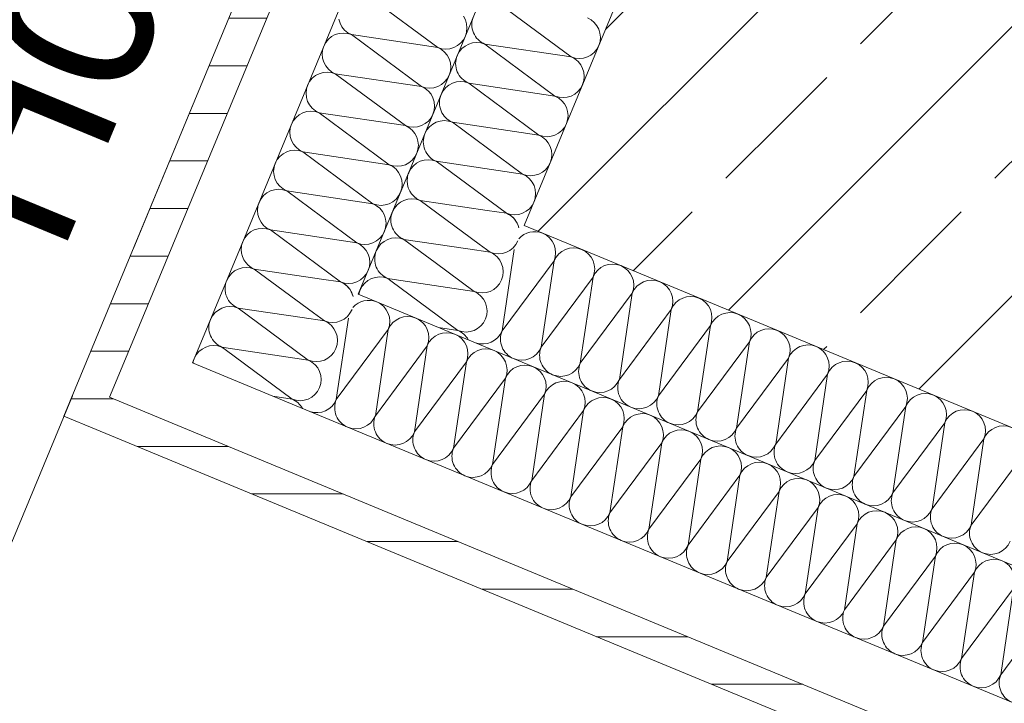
# Model space of a CAD drawing. Header units: metres. Extents: x -80 to 1923, y -189 to 69.
# Tile 72 of 149: x 926.482 to 927.103, y 4.548 to 4.979. Entities that reach past the tile are written whole.
import ezdxf

# ---------------------------------------------------------------- set-up
doc = ezdxf.new("R2010")
doc.units = ezdxf.units.M
doc.header["$MEASUREMENT"] = 0
doc.linetypes.add('Strichlinie_ eng', pattern=[0.115, 0.075, -0.04])
for name, color, linetype in [('10 Fassade', 7, 'Continuous'), ('30 Dach', 7, 'Continuous'), ('Neubau_10 Wand außen', 7, 'Continuous')]:
    doc.layers.add(name, color=color, linetype=linetype)
doc.styles.add('ERSTELLTER_STIL_2', font='ARIALN.TTF')
pattern_1 = [(0, (929.770002, 0), (0, 0.03), [])]
pattern_2 = [(45, (929.77, 0), (-0.0848528, 0.0848528), []), (45, (929.72758, 0.04243), (-0.0848528, 0.0848528), [0.09, -0.03])]

# ---------------------------------------------------------------- blocks, each defined once
blk = doc.blocks.new('*X155', base_point=(929.77, 0))
at = {"layer": 'Neubau_10 Wand außen', "color": 8, "linetype": 'Continuous', "lineweight": 9}
for p, q in [((926.66765, 4.79423), (926.67452, 4.78914)), ((926.66043, 4.79124), (926.67452, 4.78914)), ((926.63978, 4.78268), (926.66432, 4.7645)), ((926.61191, 4.77114), (926.65411, 4.73987)), ((926.61397, 4.77199), (926.66432, 4.7645)), ((926.64203, 4.74166), (926.65411, 4.73987))]:
    blk.add_line(p, q, dxfattribs=at)
for centre, start, end in [((926.67963, 4.80146), 13.45814, 67.5), ((926.67963, 4.80146), 247.5, 337.5), ((926.66942, 4.77682), 337.5, 67.5), ((926.66942, 4.77682), 247.5, 337.5), ((926.60484, 4.76028), 169.13637, 170.34135), ((926.65922, 4.75218), 337.5, 67.5), ((926.65922, 4.75218), 247.5, 337.5), ((926.64901, 4.72755), 28.55483, 67.5)]:
    blk.add_arc(centre, 0.01333, start, end, dxfattribs=at)
blk = doc.blocks.new('*X156', base_point=(929.77, 0))
at = {"layer": 'Neubau_10 Wand außen', "color": 8, "linetype": 'Continuous', "lineweight": 9}
for p, q in [((926.77218, 4.83753), (926.77905, 4.83244)), ((926.76495, 4.83453), (926.77905, 4.83244)), ((926.74431, 4.82598), (926.76884, 4.8078)), ((926.71643, 4.81444), (926.75864, 4.78316)), ((926.7185, 4.81529), (926.76884, 4.8078)), ((926.74655, 4.78496), (926.75864, 4.78316))]:
    blk.add_line(p, q, dxfattribs=at)
for centre, start, end in [((926.78415, 4.84475), 13.45814, 67.5), ((926.78415, 4.84475), 247.5, 337.5), ((926.77395, 4.82012), 337.5, 67.5), ((926.77395, 4.82012), 247.5, 337.5), ((926.70937, 4.80357), 169.13637, 170.34135), ((926.76374, 4.79548), 337.5, 67.5), ((926.76374, 4.79548), 247.5, 337.5), ((926.75354, 4.77084), 28.55483, 67.5)]:
    blk.add_arc(centre, 0.01333, start, end, dxfattribs=at)
blk = doc.blocks.new('*X158', base_point=(929.77, 0))
at = {"layer": 'Neubau_10 Wand außen', "color": 8, "linetype": 'Continuous', "lineweight": 9}
for p, q in [((926.70179, 4.99433), (926.74596, 4.9616)), ((926.68361, 4.97941), (926.68437, 4.9769)), ((926.76338, 4.97902), (926.76215, 4.98132)), ((926.76414, 4.97652), (926.76338, 4.97902)), ((926.68437, 4.9769), (926.6856, 4.9746)), ((926.6856, 4.9746), (926.68726, 4.97258)), ((926.68726, 4.97258), (926.68928, 4.97092)), ((926.76439, 4.97392), (926.76414, 4.97652)), ((926.76414, 4.97131), (926.76439, 4.97392)), ((926.67705, 4.9668), (926.67539, 4.96478)), ((926.67907, 4.96846), (926.67705, 4.9668)), ((926.68138, 4.96969), (926.67907, 4.96846)), ((926.68388, 4.97045), (926.68138, 4.96969)), ((926.68648, 4.9707), (926.68388, 4.97045)), ((926.68908, 4.97045), (926.68648, 4.9707)), ((926.69158, 4.96969), (926.68908, 4.97045)), ((926.68928, 4.97092), (926.69158, 4.96969)), ((926.69158, 4.96969), (926.74596, 4.9616)), ((926.69158, 4.96969), (926.73575, 4.93696)), ((926.76049, 4.96449), (926.76215, 4.96651)), ((926.76215, 4.96651), (926.76338, 4.96881)), ((926.76338, 4.96881), (926.76414, 4.97131)), ((926.6734, 4.95997), (926.67315, 4.95737)), ((926.67416, 4.96247), (926.6734, 4.95997)), ((926.67539, 4.96478), (926.67416, 4.96247)), ((926.74596, 4.9616), (926.74846, 4.96084)), ((926.74826, 4.96037), (926.74596, 4.9616)), ((926.75028, 4.95871), (926.74826, 4.96037)), ((926.74846, 4.96084), (926.75106, 4.96058)), ((926.75106, 4.96058), (926.75366, 4.96084)), ((926.75366, 4.96084), (926.75616, 4.9616)), ((926.75616, 4.9616), (926.75847, 4.96283)), ((926.75847, 4.96283), (926.76049, 4.96449)), ((926.67315, 4.95737), (926.6734, 4.95477)), ((926.6734, 4.95477), (926.67416, 4.95227)), ((926.75194, 4.95669), (926.75028, 4.95871)), ((926.75317, 4.95438), (926.75194, 4.95669)), ((926.75393, 4.95188), (926.75317, 4.95438)), ((926.67416, 4.95227), (926.67539, 4.94996)), ((926.67539, 4.94996), (926.67705, 4.94794)), ((926.67705, 4.94794), (926.67907, 4.94628)), ((926.75317, 4.94418), (926.75393, 4.94668)), ((926.75419, 4.94928), (926.75393, 4.95188)), ((926.75393, 4.94668), (926.75419, 4.94928)), ((926.66685, 4.94216), (926.66519, 4.94014)), ((926.66887, 4.94382), (926.66685, 4.94216)), ((926.67117, 4.94505), (926.66887, 4.94382)), ((926.67367, 4.94581), (926.67117, 4.94505)), ((926.67628, 4.94607), (926.67367, 4.94581)), ((926.67888, 4.94581), (926.67628, 4.94607)), ((926.68138, 4.94505), (926.67888, 4.94581)), ((926.67907, 4.94628), (926.68138, 4.94505)), ((926.68138, 4.94505), (926.73575, 4.93696)), ((926.68138, 4.94505), (926.72555, 4.91232)), ((926.75028, 4.93985), (926.75194, 4.94187)), ((926.75194, 4.94187), (926.75317, 4.94418)), ((926.6632, 4.93533), (926.66294, 4.93273)), ((926.66396, 4.93784), (926.6632, 4.93533)), ((926.66519, 4.94014), (926.66396, 4.93784)), ((926.73575, 4.93696), (926.73825, 4.9362)), ((926.73806, 4.93573), (926.73575, 4.93696)), ((926.74008, 4.93407), (926.73806, 4.93573)), ((926.73825, 4.9362), (926.74086, 4.93595)), ((926.74086, 4.93595), (926.74346, 4.9362)), ((926.74346, 4.9362), (926.74596, 4.93696)), ((926.74596, 4.93696), (926.74826, 4.93819)), ((926.74826, 4.93819), (926.75028, 4.93985)), ((926.66294, 4.93273), (926.6632, 4.93013)), ((926.6632, 4.93013), (926.66396, 4.92763)), ((926.74174, 4.93205), (926.74008, 4.93407)), ((926.74297, 4.92974), (926.74174, 4.93205)), ((926.74373, 4.92724), (926.74297, 4.92974)), ((926.66396, 4.92763), (926.66519, 4.92533)), ((926.66519, 4.92533), (926.66685, 4.92331)), ((926.66685, 4.92331), (926.66887, 4.92165)), ((926.74297, 4.91954), (926.74373, 4.92204)), ((926.74398, 4.92464), (926.74373, 4.92724)), ((926.74373, 4.92204), (926.74398, 4.92464)), ((926.65664, 4.91752), (926.65498, 4.9155)), ((926.65866, 4.91918), (926.65664, 4.91752)), ((926.66097, 4.92041), (926.65866, 4.91918)), ((926.66347, 4.92117), (926.66097, 4.92041)), ((926.66607, 4.92143), (926.66347, 4.92117)), ((926.66867, 4.92117), (926.66607, 4.92143)), ((926.67117, 4.92041), (926.66867, 4.92117)), ((926.66887, 4.92165), (926.67117, 4.92041)), ((926.67117, 4.92041), (926.71534, 4.88769)), ((926.67117, 4.92041), (926.72555, 4.91232)), ((926.74008, 4.91521), (926.74174, 4.91723)), ((926.74174, 4.91723), (926.74297, 4.91954)), ((926.65299, 4.9107), (926.65274, 4.9081)), ((926.65375, 4.9132), (926.65299, 4.9107)), ((926.65498, 4.9155), (926.65375, 4.9132)), ((926.72555, 4.91232), (926.72805, 4.91156)), ((926.72785, 4.91109), (926.72555, 4.91232)), ((926.72987, 4.90943), (926.72785, 4.91109)), ((926.72805, 4.91156), (926.73065, 4.91131)), ((926.73153, 4.90741), (926.72987, 4.90943)), ((926.73065, 4.91131), (926.73325, 4.91156)), ((926.73325, 4.91156), (926.73575, 4.91232)), ((926.73575, 4.91232), (926.73806, 4.91356)), ((926.73806, 4.91356), (926.74008, 4.91521)), ((926.65274, 4.9081), (926.65299, 4.9055)), ((926.65299, 4.9055), (926.65375, 4.90299)), ((926.73276, 4.90511), (926.73153, 4.90741)), ((926.73352, 4.90261), (926.73276, 4.90511)), ((926.65375, 4.90299), (926.65498, 4.90069)), ((926.65498, 4.90069), (926.65664, 4.89867)), ((926.65664, 4.89867), (926.65866, 4.89701)), ((926.65866, 4.89701), (926.66097, 4.89578)), ((926.73276, 4.8949), (926.73352, 4.8974)), ((926.73378, 4.90001), (926.73352, 4.90261)), ((926.73352, 4.8974), (926.73378, 4.90001)), ((926.64478, 4.89087), (926.64355, 4.88856)), ((926.64644, 4.89289), (926.64478, 4.89087)), ((926.64846, 4.89455), (926.64644, 4.89289)), ((926.65076, 4.89578), (926.64846, 4.89455)), ((926.65326, 4.89654), (926.65076, 4.89578)), ((926.65587, 4.89679), (926.65326, 4.89654)), ((926.65847, 4.89654), (926.65587, 4.89679)), ((926.66097, 4.89578), (926.65847, 4.89654)), ((926.66097, 4.89578), (926.71534, 4.88769)), ((926.66097, 4.89578), (926.70514, 4.86305)), ((926.72987, 4.89058), (926.73153, 4.8926)), ((926.73153, 4.8926), (926.73276, 4.8949)), ((926.64279, 4.88606), (926.64253, 4.88346)), ((926.64355, 4.88856), (926.64279, 4.88606)), ((926.71534, 4.88769), (926.71785, 4.88693)), ((926.71765, 4.88645), (926.71534, 4.88769)), ((926.71967, 4.8848), (926.71765, 4.88645)), ((926.71785, 4.88693), (926.72045, 4.88667)), ((926.72133, 4.88278), (926.71967, 4.8848)), ((926.72045, 4.88667), (926.72305, 4.88693)), ((926.72305, 4.88693), (926.72555, 4.88769)), ((926.72555, 4.88769), (926.72785, 4.88892)), ((926.72785, 4.88892), (926.72987, 4.89058)), ((926.64253, 4.88346), (926.64279, 4.88086)), ((926.64279, 4.88086), (926.64355, 4.87836)), ((926.64355, 4.87836), (926.64478, 4.87605)), ((926.72256, 4.88047), (926.72133, 4.88278)), ((926.72332, 4.87797), (926.72256, 4.88047)), ((926.64566, 4.87216), (926.64306, 4.8719)), ((926.64478, 4.87605), (926.64644, 4.87403)), ((926.64826, 4.8719), (926.64566, 4.87216)), ((926.64644, 4.87403), (926.64846, 4.87237)), ((926.64846, 4.87237), (926.65076, 4.87114)), ((926.72256, 4.87027), (926.72332, 4.87277)), ((926.72357, 4.87537), (926.72332, 4.87797)), ((926.72332, 4.87277), (926.72357, 4.87537)), ((926.63457, 4.86623), (926.63334, 4.86393)), ((926.63623, 4.86825), (926.63457, 4.86623)), ((926.63825, 4.86991), (926.63623, 4.86825)), ((926.64056, 4.87114), (926.63825, 4.86991)), ((926.64306, 4.8719), (926.64056, 4.87114)), ((926.65076, 4.87114), (926.64826, 4.8719)), ((926.65076, 4.87114), (926.70514, 4.86305)), ((926.65076, 4.87114), (926.69493, 4.83841)), ((926.71765, 4.86428), (926.71967, 4.86594)), ((926.71967, 4.86594), (926.72133, 4.86796)), ((926.72133, 4.86796), (926.72256, 4.87027)), ((926.63258, 4.86142), (926.63233, 4.85882)), ((926.63334, 4.86393), (926.63258, 4.86142)), ((926.70514, 4.86305), (926.70764, 4.86229)), ((926.70744, 4.86182), (926.70514, 4.86305)), ((926.70946, 4.86016), (926.70744, 4.86182)), ((926.70764, 4.86229), (926.71024, 4.86204)), ((926.71112, 4.85814), (926.70946, 4.86016)), ((926.71024, 4.86204), (926.71284, 4.86229)), ((926.71284, 4.86229), (926.71534, 4.86305)), ((926.71534, 4.86305), (926.71765, 4.86428)), ((926.63233, 4.85882), (926.63258, 4.85622)), ((926.63258, 4.85622), (926.63334, 4.85372)), ((926.63334, 4.85372), (926.63457, 4.85142)), ((926.71235, 4.85583), (926.71112, 4.85814)), ((926.71311, 4.85333), (926.71235, 4.85583)), ((926.63546, 4.84752), (926.63285, 4.84726)), ((926.63457, 4.85142), (926.63623, 4.84939)), ((926.63806, 4.84726), (926.63546, 4.84752)), ((926.63623, 4.84939), (926.63825, 4.84774)), ((926.63825, 4.84774), (926.64056, 4.8465)), ((926.71235, 4.84563), (926.71311, 4.84813)), ((926.71337, 4.85073), (926.71311, 4.85333)), ((926.71311, 4.84813), (926.71337, 4.85073)), ((926.62437, 4.84159), (926.62314, 4.83929)), ((926.62603, 4.84361), (926.62437, 4.84159)), ((926.62805, 4.84527), (926.62603, 4.84361)), ((926.63035, 4.8465), (926.62805, 4.84527)), ((926.63285, 4.84726), (926.63035, 4.8465)), ((926.64056, 4.8465), (926.63806, 4.84726)), ((926.64056, 4.8465), (926.68473, 4.81378)), ((926.64056, 4.8465), (926.69493, 4.83841)), ((926.70744, 4.83965), (926.70946, 4.8413)), ((926.70946, 4.8413), (926.71112, 4.84332)), ((926.71112, 4.84332), (926.71235, 4.84563)), ((926.62238, 4.83679), (926.62234, 4.83641)), ((926.62314, 4.83929), (926.62238, 4.83679)), ((926.69493, 4.83841), (926.69744, 4.83765)), ((926.69724, 4.83718), (926.69493, 4.83841)), ((926.69926, 4.83552), (926.69724, 4.83718)), ((926.69744, 4.83765), (926.70004, 4.8374)), ((926.70092, 4.8335), (926.69926, 4.83552)), ((926.70004, 4.8374), (926.70264, 4.83765)), ((926.70264, 4.83765), (926.70514, 4.83841)), ((926.70514, 4.83841), (926.70744, 4.83965)), ((926.70215, 4.8312), (926.70092, 4.8335)), ((926.70291, 4.8287), (926.70215, 4.8312)), ((926.70215, 4.82099), (926.70291, 4.82349)), ((926.70317, 4.82609), (926.70291, 4.8287)), ((926.70291, 4.82349), (926.70317, 4.82609)), ((926.69724, 4.81501), (926.69926, 4.81667)), ((926.69926, 4.81667), (926.70092, 4.81869)), ((926.70092, 4.81869), (926.70215, 4.82099)), ((926.67264, 4.81557), (926.68473, 4.81378)), ((926.68473, 4.81378), (926.68723, 4.81302)), ((926.68703, 4.81254), (926.68473, 4.81378)), ((926.68905, 4.81089), (926.68703, 4.81254)), ((926.68723, 4.81302), (926.68983, 4.81276)), ((926.69071, 4.80887), (926.68905, 4.81089)), ((926.68983, 4.81276), (926.69243, 4.81302)), ((926.69243, 4.81302), (926.69493, 4.81378)), ((926.69493, 4.81378), (926.69724, 4.81501)), ((926.69125, 4.80787), (926.69071, 4.80887))]:
    blk.add_line(p, q, dxfattribs=at)
blk = doc.blocks.new('*X161', base_point=(929.77, 0))
at = {"layer": 'Neubau_10 Wand außen', "color": 8, "linetype": 'Continuous', "lineweight": 9}
for p, q in [((926.63035, 4.82187), (926.67264, 4.81557)), ((926.63035, 4.82187), (926.66765, 4.79423)), ((926.62015, 4.79723), (926.66043, 4.79124)), ((926.62015, 4.79723), (926.63978, 4.78268)), ((926.60994, 4.77259), (926.61191, 4.77114)), ((926.60994, 4.77259), (926.61397, 4.77199))]:
    blk.add_line(p, q, dxfattribs=at)
for centre, start, end in [((926.63546, 4.83419), 170.34134, 247.5), ((926.62525, 4.80955), 67.5, 157.5), ((926.62525, 4.80955), 157.5, 247.5), ((926.67963, 4.80146), 13.45814, 28.55483), ((926.61505, 4.78491), 67.5, 157.5), ((926.61505, 4.78491), 157.5, 247.5), ((926.60484, 4.76028), 67.5, 157.5), ((926.60484, 4.76028), 157.5, 169.13636)]:
    blk.add_arc(centre, 0.01333, start, end, dxfattribs=at)
blk = doc.blocks.new('*X163', base_point=(929.77, 0))
at = {"layer": 'Neubau_10 Wand außen', "color": 8, "linetype": 'Continuous', "lineweight": 9}
for p, q in [((926.7859, 4.98835), (926.83007, 4.95562)), ((926.7757, 4.96371), (926.81987, 4.93098)), ((926.7757, 4.96371), (926.83007, 4.95562)), ((926.76549, 4.93907), (926.81987, 4.93098)), ((926.76549, 4.93907), (926.80966, 4.90635)), ((926.75529, 4.91444), (926.80966, 4.90635)), ((926.75529, 4.91444), (926.79946, 4.88171)), ((926.74508, 4.8898), (926.78925, 4.85707)), ((926.74508, 4.8898), (926.79946, 4.88171)), ((926.77717, 4.85887), (926.78925, 4.85707))]:
    blk.add_line(p, q, dxfattribs=at)
for centre, start, end in [((926.7808, 4.97603), 157.5, 247.5), ((926.83518, 4.96794), 337.5, 67.5), ((926.7706, 4.95139), 67.5, 157.5), ((926.83518, 4.96794), 247.5, 337.5), ((926.7706, 4.95139), 157.5, 247.5), ((926.82497, 4.9433), 337.5, 67.5), ((926.76039, 4.92676), 67.5, 157.5), ((926.82497, 4.9433), 247.5, 337.5), ((926.76039, 4.92676), 157.5, 247.5), ((926.81477, 4.91866), 337.5, 67.5), ((926.75019, 4.90212), 67.5, 157.5), ((926.81477, 4.91866), 247.5, 337.5), ((926.75019, 4.90212), 157.5, 247.5), ((926.80456, 4.89403), 337.5, 67.5), ((926.73998, 4.87748), 67.5, 157.5), ((926.80456, 4.89403), 247.5, 337.5), ((926.73998, 4.87748), 157.5, 170.34116), ((926.79436, 4.86939), 337.5, 67.5), ((926.79436, 4.86939), 247.5, 337.5), ((926.78415, 4.84475), 28.55474, 67.5)]:
    blk.add_arc(centre, 0.01333, start, end, dxfattribs=at)
blk = doc.blocks.new('*X166', base_point=(929.77, 0))
at = {"layer": 'Neubau_10 Wand außen', "color": 8, "linetype": 'Continuous', "lineweight": 9}
for p, q in [((926.73488, 4.86516), (926.77717, 4.85887)), ((926.73488, 4.86516), (926.77218, 4.83753)), ((926.72467, 4.84053), (926.76495, 4.83453)), ((926.72467, 4.84053), (926.74431, 4.82598)), ((926.71447, 4.81589), (926.71643, 4.81444)), ((926.71447, 4.81589), (926.7185, 4.81529))]:
    blk.add_line(p, q, dxfattribs=at)
for centre, start, end in [((926.73998, 4.87748), 170.34134, 247.5), ((926.72978, 4.85285), 67.5, 157.5), ((926.72978, 4.85285), 157.5, 247.5), ((926.78415, 4.84475), 13.45814, 28.55483), ((926.71957, 4.82821), 67.5, 157.5), ((926.71957, 4.82821), 157.5, 247.5), ((926.70937, 4.80357), 67.5, 157.5), ((926.70937, 4.80357), 157.5, 169.13636)]:
    blk.add_arc(centre, 0.01333, start, end, dxfattribs=at)
blk = doc.blocks.new('*X225', base_point=(929.77, 0))
at = {"layer": 'Neubau_10 Wand außen', "color": 8, "linetype": 'Continuous', "lineweight": 9}
for p, q in [((926.68202, 4.73953), (926.68965, 4.79081)), ((926.68202, 4.73953), (926.71475, 4.7837)), ((926.70665, 4.72933), (926.71475, 4.7837)), ((926.70665, 4.72933), (926.73938, 4.7735)), ((926.73129, 4.71912), (926.73938, 4.7735)), ((926.73129, 4.71912), (926.76402, 4.76329)), ((926.75593, 4.70892), (926.76402, 4.76329)), ((926.75593, 4.70892), (926.78866, 4.75309)), ((926.78056, 4.69871), (926.78866, 4.75309)), ((926.78056, 4.69871), (926.81329, 4.74288)), ((926.8052, 4.68851), (926.81329, 4.74288)), ((926.8052, 4.68851), (926.83793, 4.73268)), ((926.82984, 4.6783), (926.83793, 4.73268)), ((926.82984, 4.6783), (926.86257, 4.72247)), ((926.85447, 4.6681), (926.86257, 4.72247)), ((926.85447, 4.6681), (926.8872, 4.71227)), ((926.87911, 4.65789), (926.8872, 4.71227)), ((926.87911, 4.65789), (926.91184, 4.70206)), ((926.90375, 4.64769), (926.91184, 4.70206)), ((926.90375, 4.64769), (926.93648, 4.69186)), ((926.92839, 4.63748), (926.93648, 4.69186)), ((926.92839, 4.63748), (926.96111, 4.68165)), ((926.95302, 4.62728), (926.96111, 4.68165)), ((926.95302, 4.62728), (926.98575, 4.67145)), ((926.97766, 4.61707), (926.98575, 4.67145)), ((926.97766, 4.61707), (927.01039, 4.66125)), ((927.0023, 4.60687), (927.01039, 4.66125)), ((927.0023, 4.60687), (927.03502, 4.65104)), ((927.02693, 4.59666), (927.03502, 4.65104)), ((927.02693, 4.59666), (927.05966, 4.64084)), ((927.05157, 4.58646), (927.05966, 4.64084)), ((927.05157, 4.58646), (927.0843, 4.63063)), ((927.07621, 4.57625), (927.0843, 4.63063)), ((927.07621, 4.57625), (927.10893, 4.62043)), ((927.10084, 4.56605), (927.10893, 4.62043)), ((927.10084, 4.56605), (927.13357, 4.61022))]:
    blk.add_line(p, q, dxfattribs=at)
for centre, start, end in [((926.70243, 4.78881), 67.5, 138.05808), ((926.70243, 4.78881), 337.5, 67.5), ((926.72706, 4.7786), 67.5, 157.5), ((926.72706, 4.7786), 337.5, 67.5), ((926.7517, 4.7684), 67.5, 157.5), ((926.7517, 4.7684), 337.5, 67.5), ((926.77634, 4.75819), 67.5, 157.5), ((926.77634, 4.75819), 337.5, 67.5), ((926.80097, 4.74799), 67.5, 157.5), ((926.80097, 4.74799), 337.5, 67.5), ((926.82561, 4.73778), 67.5, 157.5), ((926.82561, 4.73778), 337.5, 67.5), ((926.6697, 4.74464), 250.76881, 337.5), ((926.69434, 4.73443), 157.5, 247.5), ((926.85025, 4.72758), 67.5, 157.5), ((926.85025, 4.72758), 337.5, 67.5), ((926.87488, 4.71737), 67.5, 157.5), ((926.87488, 4.71737), 337.5, 67.5), ((926.69434, 4.73443), 247.5, 337.5), ((926.71897, 4.72423), 157.5, 247.5), ((926.71897, 4.72423), 247.5, 337.5), ((926.74361, 4.71402), 157.5, 247.5), ((926.89952, 4.70717), 67.5, 157.5), ((926.89952, 4.70717), 337.5, 67.5), ((926.74361, 4.71402), 247.5, 337.5), ((926.76825, 4.70382), 157.5, 247.5), ((926.92416, 4.69696), 67.5, 157.5), ((926.92416, 4.69696), 337.5, 67.5), ((926.76825, 4.70382), 247.5, 337.5), ((926.79288, 4.69361), 157.5, 247.5), ((926.9488, 4.68676), 67.5, 157.5), ((926.9488, 4.68676), 337.5, 67.5), ((926.79288, 4.69361), 247.5, 337.5), ((926.81752, 4.68341), 157.5, 247.5), ((926.97343, 4.67655), 67.5, 157.5), ((926.97343, 4.67655), 337.5, 67.5), ((926.81752, 4.68341), 247.5, 337.5), ((926.84216, 4.6732), 157.5, 247.5), ((926.99807, 4.66635), 67.5, 157.5), ((926.99807, 4.66635), 337.5, 67.5), ((926.84216, 4.6732), 247.5, 337.5), ((926.86679, 4.663), 157.5, 247.5), ((927.02271, 4.65614), 67.5, 157.5), ((927.02271, 4.65614), 337.5, 67.5), ((926.86679, 4.663), 247.5, 337.5), ((926.89143, 4.65279), 157.5, 247.5), ((927.04734, 4.64594), 67.5, 157.5), ((927.04734, 4.64594), 337.5, 67.5), ((927.07198, 4.63573), 67.5, 157.5), ((926.89143, 4.65279), 247.5, 337.5), ((926.91607, 4.64259), 157.5, 247.5), ((927.07198, 4.63573), 337.5, 67.5), ((926.91607, 4.64259), 247.5, 337.5), ((926.9407, 4.63238), 157.5, 247.5), ((927.09662, 4.62553), 67.5, 157.5), ((927.09662, 4.62553), 337.5, 67.5), ((926.9407, 4.63238), 247.5, 337.5), ((926.96534, 4.62218), 157.5, 247.5), ((926.96534, 4.62218), 247.5, 337.5), ((926.98998, 4.61197), 157.5, 247.5), ((926.98998, 4.61197), 247.5, 337.5), ((927.01461, 4.60177), 157.5, 247.5), ((927.01461, 4.60177), 247.5, 337.5), ((927.03925, 4.59156), 157.5, 247.5), ((927.03925, 4.59156), 247.5, 337.5), ((927.06389, 4.58136), 157.5, 247.5), ((927.06389, 4.58136), 247.5, 337.5), ((927.08852, 4.57115), 157.5, 247.5), ((927.08852, 4.57115), 247.5, 337.5), ((927.11316, 4.56095), 157.5, 247.5)]:
    blk.add_arc(centre, 0.01333, start, end, dxfattribs=at)
blk = doc.blocks.new('*X226', base_point=(929.77, 0))
at = {"layer": 'Neubau_10 Wand außen', "color": 8, "linetype": 'Continuous', "lineweight": 9}
for p, q in [((926.78654, 4.78283), (926.79417, 4.8341)), ((926.78654, 4.78283), (926.81927, 4.827)), ((926.81118, 4.77262), (926.81927, 4.827)), ((926.81118, 4.77262), (926.84391, 4.81679)), ((926.83582, 4.76242), (926.84391, 4.81679)), ((926.83582, 4.76242), (926.86854, 4.80659)), ((926.86045, 4.75221), (926.86854, 4.80659)), ((926.86045, 4.75221), (926.89318, 4.79638)), ((926.88509, 4.74201), (926.89318, 4.79638)), ((926.88509, 4.74201), (926.91782, 4.78618)), ((926.90973, 4.7318), (926.91782, 4.78618)), ((926.90973, 4.7318), (926.94245, 4.77598)), ((926.93436, 4.7216), (926.94245, 4.77598)), ((926.93436, 4.7216), (926.96709, 4.76577)), ((926.959, 4.71139), (926.96709, 4.76577)), ((926.959, 4.71139), (926.99173, 4.75557)), ((926.98364, 4.70119), (926.99173, 4.75557)), ((926.98364, 4.70119), (927.01636, 4.74536)), ((927.00827, 4.69098), (927.01636, 4.74536)), ((927.00827, 4.69098), (927.041, 4.73516)), ((927.03291, 4.68078), (927.041, 4.73516)), ((927.03291, 4.68078), (927.06564, 4.72495)), ((927.05755, 4.67057), (927.06564, 4.72495)), ((927.05755, 4.67057), (927.09028, 4.71475)), ((927.08218, 4.66037), (927.09028, 4.71475)), ((927.08218, 4.66037), (927.11491, 4.70454))]:
    blk.add_line(p, q, dxfattribs=at)
for centre, start, end in [((926.80695, 4.8321), 67.5, 138.05816), ((926.80695, 4.8321), 337.5, 67.5), ((926.83159, 4.8219), 67.5, 157.5), ((926.83159, 4.8219), 337.5, 67.5), ((926.85623, 4.81169), 67.5, 157.5), ((926.85623, 4.81169), 337.5, 67.5), ((926.88086, 4.80149), 67.5, 157.5), ((926.88086, 4.80149), 337.5, 67.5), ((926.9055, 4.79128), 67.5, 157.5), ((926.9055, 4.79128), 337.5, 67.5), ((926.93014, 4.78108), 67.5, 157.5), ((926.93014, 4.78108), 337.5, 67.5), ((926.77422, 4.78793), 250.7688, 337.5), ((926.79886, 4.77773), 157.5, 247.5), ((926.95477, 4.77087), 67.5, 157.5), ((926.95477, 4.77087), 337.5, 67.5), ((926.97941, 4.76067), 67.5, 157.5), ((926.97941, 4.76067), 337.5, 67.5), ((926.79886, 4.77773), 247.5, 337.5), ((926.8235, 4.76752), 157.5, 247.5), ((926.8235, 4.76752), 247.5, 337.5), ((926.84813, 4.75732), 157.5, 247.5), ((927.00405, 4.75046), 67.5, 157.5), ((927.00405, 4.75046), 337.5, 67.5), ((926.84813, 4.75732), 247.5, 337.5), ((926.87277, 4.74711), 157.5, 247.5), ((927.02868, 4.74026), 67.5, 157.5), ((927.02868, 4.74026), 337.5, 67.5), ((926.87277, 4.74711), 247.5, 337.5), ((926.89741, 4.73691), 157.5, 247.5), ((927.05332, 4.73005), 67.5, 157.5), ((927.05332, 4.73005), 337.5, 67.5), ((926.89741, 4.73691), 247.5, 337.5), ((926.92204, 4.7267), 157.5, 247.5), ((927.07796, 4.71985), 67.5, 157.5), ((927.07796, 4.71985), 337.5, 67.5), ((926.92204, 4.7267), 247.5, 337.5), ((926.94668, 4.7165), 157.5, 247.5), ((927.10259, 4.70964), 67.5, 157.5), ((926.94668, 4.7165), 247.5, 337.5), ((926.97132, 4.70629), 157.5, 247.5), ((926.97132, 4.70629), 247.5, 337.5), ((926.99596, 4.69609), 157.5, 247.5), ((926.99596, 4.69609), 247.5, 337.5), ((927.02059, 4.68588), 157.5, 247.5), ((927.02059, 4.68588), 247.5, 337.5), ((927.04523, 4.67568), 157.5, 247.5), ((927.04523, 4.67568), 247.5, 337.5), ((927.06987, 4.66547), 157.5, 247.5), ((927.06987, 4.66547), 247.5, 337.5), ((927.0945, 4.65527), 157.5, 247.5), ((927.0945, 4.65527), 247.5, 337.5)]:
    blk.add_arc(centre, 0.01333, start, end, dxfattribs=at)

msp = doc.modelspace()

# ---------------------------------------------------------------- hatches: boundary and pattern name
at = {"layer": 'Neubau_10 Wand außen', "linetype": 'Continuous', "lineweight": 9}
h = msp.add_hatch(dxfattribs=at)
h.set_pattern_fill('Holzwerkstoff_Sperrholz__D2', color=8, style=0, pattern_type=2)
h.set_pattern_definition(pattern_1)
h.paths.add_polyline_path([(926.5188, 4.74941), (926.53913, 4.74099), (926.85484, 5.50319), (926.83451, 5.51161)])
at = {"layer": 'Neubau_10 Wand außen', "linetype": 'Continuous', "lineweight": 0, "true_color": 0x000000}
h = msp.add_hatch(dxfattribs=at)
h.set_pattern_fill('Beton_Stahlbeton_0001', color=18, style=0, pattern_type=2)
h.set_pattern_definition(pattern_2)
h.paths.add_polyline_path([(926.89228, 5.07096), (926.80044, 4.84923), (927.11401, 4.97912)])
h = msp.add_hatch(dxfattribs=at)
h.set_pattern_fill('Beton_Stahlbeton_0001', color=18, style=0, pattern_type=2)
h.set_pattern_definition(pattern_2)
h.paths.add_polyline_path([(927.11401, 4.97912), (926.80044, 4.84923), (927.02217, 4.75739)])
h = msp.add_hatch(dxfattribs=at)
h.set_pattern_fill('Beton_Stahlbeton_0001', color=18, style=0, pattern_type=2)
h.set_pattern_definition(pattern_2)
h.paths.add_polyline_path([(928.2781, 4.49694), (927.11401, 4.97912), (927.02217, 4.75739), (928.18626, 4.27521)])
at = {"layer": 'Neubau_10 Wand außen', "linetype": 'Continuous', "lineweight": 9}
h = msp.add_hatch(dxfattribs=at)
h.set_pattern_fill('Holzwerkstoff_Sperrholz__D2', color=8, style=0, pattern_type=2)
h.set_pattern_definition(pattern_1)
h.paths.add_polyline_path([(926.5188, 4.74941), (926.51038, 4.72909), (926.53913, 4.74099)])
h = msp.add_hatch(dxfattribs=at)
h.set_pattern_fill('Holzwerkstoff_Sperrholz__D2', color=8, style=0, pattern_type=2)
h.set_pattern_definition(pattern_1)
h.paths.add_polyline_path([(926.51038, 4.72909), (926.53071, 4.72067), (926.53913, 4.74099)])
h = msp.add_hatch(dxfattribs=at)
h.set_pattern_fill('Holzwerkstoff_Sperrholz__D2', color=8, style=0, pattern_type=2)
h.set_pattern_definition(pattern_1)
h.paths.add_polyline_path([(926.53071, 4.72067), (927.94701, 4.13401), (927.95651, 4.13864), (927.9619, 4.15166), (926.53913, 4.74099)])

# ---------------------------------------------------------------- linework, layer by layer
at = {"layer": '30 Dach', "color": 7, "linetype": 'Strichlinie_ eng', "lineweight": 9}
msp.add_line((922.72717, -4.40439), (926.87852, 5.61786), dxfattribs=at)
at = {"layer": 'Neubau_10 Wand außen', "color": 7, "linetype": 'Continuous', "lineweight": 13}
for p, q in [((926.85484, 5.50319), (926.55443, 4.77795)), ((926.8918, 5.48789), (926.622, 4.83655)), ((926.96571, 5.45727), (926.72653, 4.87985)), ((926.89228, 5.07096), (926.80044, 4.84923)), ((926.72653, 4.87985), (926.69591, 4.80594)), ((926.80044, 4.84923), (927.02217, 4.75739)), ((926.80044, 4.84923), (927.02217, 4.75739)), ((926.622, 4.83655), (926.59139, 4.76264)), ((926.69591, 4.80594), (926.76982, 4.77532)), ((926.55443, 4.77795), (926.53913, 4.74099)), ((926.76982, 4.77532), (928.11742, 4.21713)), ((926.59139, 4.76264), (926.6653, 4.73203)), ((926.59139, 4.76264), (926.6653, 4.73203)), ((927.02217, 4.75739), (928.18626, 4.27521)), ((926.53913, 4.74099), (926.57608, 4.72569)), ((926.53913, 4.74099), (926.57608, 4.72569)), ((926.6653, 4.73203), (927.97721, 4.18862)), ((926.57608, 4.72569), (927.9619, 4.15166))]:
    msp.add_line(p, q, dxfattribs=at)
at = {"layer": 'Neubau_10 Wand außen', "color": 7, "linetype": 'Continuous', "lineweight": 13, "flags": 128}
for points in [[(926.83451, 5.51161), (926.51038, 4.72909)], [(926.51038, 4.72909), (926.53071, 4.72067)], [(926.53071, 4.72067), (927.94701, 4.13401)]]:
    msp.add_lwpolyline(points, dxfattribs=at)

# ---------------------------------------------------------------- block references
at = {"layer": 'Neubau_10 Wand außen', "color": 7, "lineweight": 9}
for name in ['*X158', '*X163', '*X166', '*X156', '*X226', '*X161', '*X155', '*X225']:
    msp.add_blockref(name, (929.77, 0), dxfattribs=at)

# ---------------------------------------------------------------- texts
at = {"layer": '10 Fassade', "color": 7, "linetype": 'Continuous', "lineweight": 9, "insert": (926.50996, 4.82834), "char_height": 0.125, "attachment_point": 7, "rotation": 67.5, "style": 'ERSTELLTER_STIL_2'}
msp.add_mtext('\\A1;{\\pql;\\fArial Narrow|b0|i0|c0|p0;\\W1.000000;Holz\\fArial Narrow|b0|i0|c0|p0;\\W1.000000;fassade}', dxfattribs=at)

doc.saveas('drawing.dxf')
